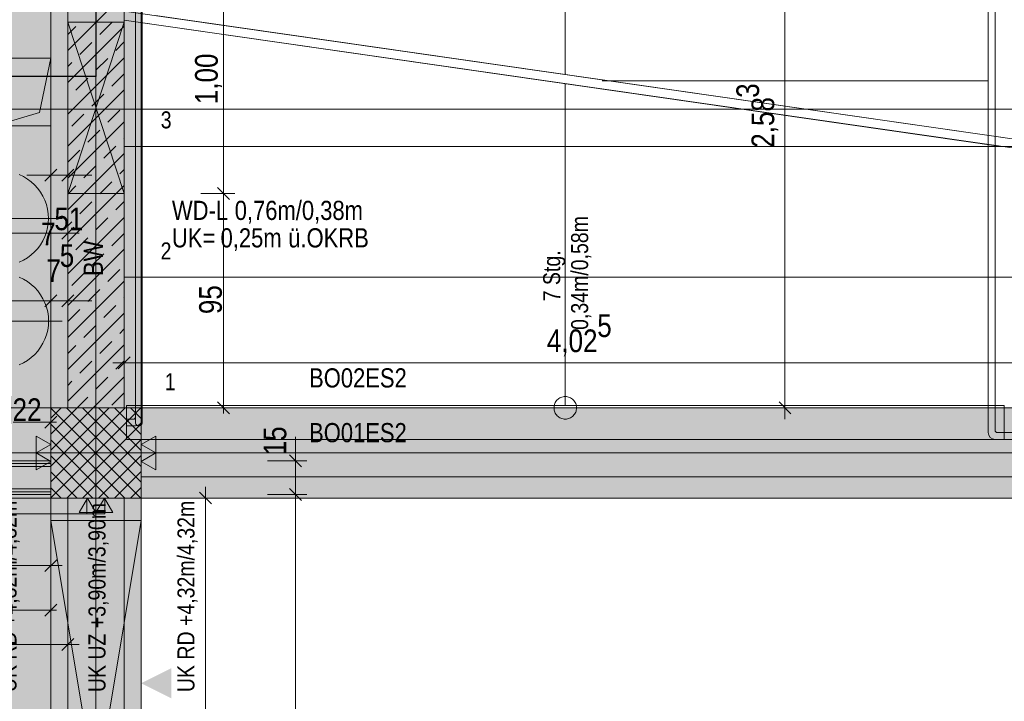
# Model space of a CAD drawing. Extents: x -620 to 300, y 62 to 1162.
# Tile 70 of 256: x -462 to -375, y 812 to 873. Entities that reach past the tile are written whole.
import ezdxf
from ezdxf.lldxf.tags import DXFTag

# ---------------------------------------------------------------- set-up
doc = ezdxf.new("R2010")
doc.units = 0
doc.layers.get('0').update_dxf_attribs({"lineweight": 13})
for name, color, linetype, lineweight, true_color in [('00 -Bauelemente -Dämmung innen', 7, 'Continuous', 9, 0xff7fe6), ('00 -Bauelemente -Gipskarton', 7, 'Continuous', 9, 0xff7fe6), ('00_Beschriftung UZ', 3, 'Continuous', 35, 0x00ff00), ('30 -33 Aussenwände- 3 Aussenstützen', 7, 'Continuous', 50, 0x0000dd), ('30 -34 Innenwände- 1 tragend', 7, 'Continuous', 13, 0xdd0806), ('30 -34 Innenwände- 11 Durchbruch', 4, 'Continuous', 9, 0x00ffff), ('30 -34 Innenwände- 2 nichttragend', 7, 'Continuous', 18, 0xff7fe6), ('30 -34 Innenwände- 4 Türen_Fenster', 7, 'Continuous', 15, 0x9955ff), ('30 -35 Decken- 1 Konstruktion-Träger- Stahlbeton', 7, 'Continuous', 13, 0x33aa00), ('30 -35 Decken- 11 Durchbruch', 5, 'Continuous', 15, 0x0000ff), ('30 -35 Decken- 2.1 Treppen Innen 2D', 7, 'Continuous', 9, 0x599559), ('70 -72 Beschriftung- 1 Beschriftung allgemein', 7, 'Continuous', 9, 0xff6633), ('70 -72 Beschriftung- 2 Beschriftung Bauteile', 7, 'Continuous', 9, 0x9999ff), ('70 -76 Bemaßung- 2 Allgemein', 9, 'Continuous', 5, 0x808080), ('E_Leerrohr_Detailnummer', 1, 'Continuous', 25, 0xff0000), ('iwb_Layout BA_Markierung', 7, 'Continuous', 9, 0xbadcdc), ('iwb_Schraffur_BW', 7, 'Continuous', 13, 0x7400e8), ('iwb_Schraffur_F90_feuerbestaendig', 1, 'Continuous', 13, 0xff0000), ('iwb_Schraffur_Unterzug', 7, 'Continuous', 5, 0xffffcc), ('iwb_Sichtbeton', 2, 'Continuous', 50, 0xffff00), ('iwb_Sichtbeton-Shading', 2, 'Continuous', 50, 0xffff00)]:
    doc.layers.add(name, color=color, linetype=linetype, lineweight=lineweight, true_color=true_color)
for name, color, linetype, lineweight in [('30 -35 Decken -1 Treppe -Schnitt', 7, 'Continuous', 50), ('70 -71 Achsen- 1 Gebäudeachsen', 7, 'STRICHPUNKT2-A06G94XR8I', 18), ('70 -73 Bauteildarst.- 2 verdeckt 0.15', 7, 'fein_strichliert-A06G94XS8I', 15), ('70 -75 Raumstempel- 3 Wandstempel', 7, 'Continuous', 50)]:
    doc.layers.add(name, color=color, linetype=linetype, lineweight=lineweight)
doc.styles.get("Standard").update_dxf_attribs({"font": 'ARIALN.TTF'})
tags = doc.linetypes.add('fein_strichliert-A06G94XS8I', pattern=[4, 1, -2, 1]).pattern_tags.tags
tags[8:9] = [DXFTag(74, 4), DXFTag(75, 0), DXFTag(340, '0'), DXFTag(46, 0.0), DXFTag(50, 0.0), DXFTag(44, 0.0), DXFTag(45, 0.0)]
tags[6:7] = [DXFTag(74, 4), DXFTag(75, 0), DXFTag(340, '0'), DXFTag(46, 0.0), DXFTag(50, 0.0), DXFTag(44, 0.0), DXFTag(45, 0.0)]
tags[4:5] = [DXFTag(74, 4), DXFTag(75, 0), DXFTag(340, '0'), DXFTag(46, 0.0), DXFTag(50, 0.0), DXFTag(44, 0.0), DXFTag(45, 0.0)]
tags = doc.linetypes.add('STRICHPUNKT2-A06G94XR8I', pattern=[12.7, 6.35, -3.175, 0, -3.175]).pattern_tags.tags
tags[10:11] = [DXFTag(74, 4), DXFTag(75, 0), DXFTag(340, '0'), DXFTag(46, 0.0), DXFTag(50, 0.0), DXFTag(44, 0.0), DXFTag(45, 0.0)]
tags[8:9] = [DXFTag(74, 4), DXFTag(75, 0), DXFTag(340, '0'), DXFTag(46, 0.0), DXFTag(50, 0.0), DXFTag(44, 0.0), DXFTag(45, 0.0)]
tags[6:7] = [DXFTag(74, 4), DXFTag(75, 0), DXFTag(340, '0'), DXFTag(46, 0.0), DXFTag(50, 0.0), DXFTag(44, 0.0), DXFTag(45, 0.0)]
tags[4:5] = [DXFTag(74, 4), DXFTag(75, 0), DXFTag(340, '0'), DXFTag(46, 0.0), DXFTag(50, 0.0), DXFTag(44, 0.0), DXFTag(45, 0.0)]

# ---------------------------------------------------------------- blocks, each defined once
blk = doc.blocks.new('Shading-A06G94VT8I', base_point=(-44.915, 989.453))
at = {"layer": 'iwb_Sichtbeton-Shading', "color": 51, "true_color": 0xffff7f}
for points in [[(-458.379, 995.453), (-457.779, 995.453), (-458.379, 838.453), (-457.779, 838.453)], [(-452.779, 838.453), (-453.379, 838.453), (-452.779, 995.453), (-453.379, 995.453)]]:
    blk.add_solid(points, dxfattribs=at)
blk = doc.blocks.new('Polygon-A06G94XJ8I')
at = {"color": 0, "linetype": 'ByBlock', "lineweight": -2, "ltscale": 0.13}
blk.add_solid([(-458.92, 86.609), (-538.631, 86.396), (-458.753, 1083.814), (-538.631, 1083.814)], dxfattribs=at)
blk = doc.blocks.new('Referenz-A06G94XT8I')
at = {"layer": '00 -Bauelemente -Dämmung innen', "color": 0, "linetype": 'Continuous', "lineweight": -2, "ltscale": 0.13}
for p, q in [((-538.631, 833.253), (-459.58, 833.253)), ((-538.631, 831.253), (-459.58, 831.253))]:
    blk.add_line(p, q, dxfattribs=at)
at = {"layer": '00 -Bauelemente -Gipskarton', "color": 0, "linetype": 'Continuous', "lineweight": -2, "ltscale": 0.13}
for p, q in [((-538.631, 833.753), (-459.58, 833.753)), ((-538.631, 833.503), (-459.58, 833.503)), ((-538.631, 833.253), (-459.58, 833.253)), ((-538.631, 831.253), (-459.58, 831.253)), ((-538.631, 831.003), (-459.58, 831.003)), ((-538.631, 830.753), (-459.58, 830.753))]:
    blk.add_line(p, q, dxfattribs=at)
at = {"layer": '00_Beschriftung UZ', "color": 0, "lineweight": -2}
for points in [[(-462.25, 812.689), (-459.58, 814.021), (-462.248, 815.359)], [(-448.909, 812.689), (-451.58, 814.021), (-448.911, 815.359)]]:
    blk.add_solid(points, dxfattribs=at)
at = {"layer": '30 -33 Aussenwände- 3 Aussenstützen', "color": 0, "lineweight": -2}
for p, q in [((-459.58, 837.532), (-458.658, 838.453)), ((-459.58, 836.118), (-457.244, 838.453)), ((-459.58, 834.703), (-455.83, 838.453)), ((-459.58, 833.289), (-454.415, 838.453)), ((-459.58, 831.875), (-453.001, 838.453)), ((-459.58, 830.461), (-451.587, 838.453)), ((-459.58, 838.431), (-451.602, 830.453)), ((-458.188, 838.453), (-451.58, 831.845)), ((-456.773, 838.453), (-451.58, 833.26)), ((-455.359, 838.453), (-451.58, 834.674)), ((-453.945, 838.453), (-451.58, 836.088)), ((-452.531, 838.453), (-451.58, 837.502)), ((-459.58, 837.017), (-453.016, 830.453)), ((-458.173, 830.453), (-451.58, 837.047)), ((-459.58, 835.603), (-454.43, 830.453)), ((-456.759, 830.453), (-451.58, 835.632)), ((-455.58, 835.453), (-455.58, 833.453)), ((-456.58, 834.453), (-454.58, 834.453)), ((-459.58, 834.189), (-455.844, 830.453)), ((-455.344, 830.453), (-451.58, 834.218)), ((-459.58, 832.774), (-457.259, 830.453)), ((-453.93, 830.453), (-451.58, 832.804)), ((-459.58, 831.36), (-458.673, 830.453)), ((-452.516, 830.453), (-451.58, 831.39))]:
    blk.add_line(p, q, dxfattribs=at)
at = {"layer": '30 -33 Aussenwände- 3 Aussenstützen', "color": 0, "linetype": 'Continuous', "lineweight": -2, "ltscale": 0.13}
for p, q in [((-451.58, 838.453), (-459.58, 838.453)), ((-459.58, 838.453), (-459.58, 830.453)), ((-451.58, 830.453), (-451.58, 838.453)), ((-459.58, 830.453), (-451.58, 830.453))]:
    blk.add_line(p, q, dxfattribs=at)
at = {"layer": '30 -34 Innenwände- 1 tragend', "color": 0, "lineweight": -2}
for p, q in [((-458.08, 995.453), (-458.08, 838.453)), ((-453.08, 995.453), (-453.08, 838.453)), ((-458.08, 870.145), (-453.08, 875.145)), ((-458.08, 870.145), (-453.08, 875.145)), ((-458.08, 867.316), (-453.08, 872.316)), ((-458.08, 867.316), (-453.08, 872.316)), ((-458.08, 871.559), (-457.362, 872.276)), ((-458.08, 871.559), (-457.362, 872.276)), ((-455.241, 871.569), (-454.18, 872.63)), ((-455.241, 871.569), (-454.18, 872.63)), ((-457.009, 869.801), (-455.948, 870.862)), ((-457.009, 869.801), (-455.948, 870.862)), ((-453.827, 870.155), (-453.08, 870.902)), ((-453.827, 870.155), (-453.08, 870.902)), ((-458.08, 864.488), (-453.08, 869.488)), ((-458.08, 864.488), (-453.08, 869.488)), ((-455.594, 868.387), (-454.534, 869.448)), ((-455.594, 868.387), (-454.534, 869.448)), ((-458.08, 868.73), (-457.716, 869.094)), ((-458.08, 868.73), (-457.716, 869.094)), ((-457.362, 866.619), (-456.301, 867.68)), ((-457.362, 866.619), (-456.301, 867.68)), ((-454.18, 866.973), (-453.119, 868.034)), ((-454.18, 866.973), (-453.119, 868.034)), ((-458.08, 861.659), (-453.08, 866.659)), ((-458.08, 861.659), (-453.08, 866.659)), ((-458.08, 865.902), (-458.069, 865.912)), ((-458.08, 865.902), (-458.069, 865.912)), ((-455.948, 865.205), (-454.887, 866.266)), ((-455.948, 865.205), (-454.887, 866.266)), ((-457.716, 863.437), (-456.655, 864.498)), ((-457.716, 863.437), (-456.655, 864.498)), ((-454.534, 863.791), (-453.473, 864.852)), ((-454.534, 863.791), (-453.473, 864.852)), ((-458.08, 858.831), (-453.08, 863.831)), ((-458.08, 858.831), (-453.08, 863.831)), ((-456.301, 862.023), (-455.241, 863.084)), ((-456.301, 862.023), (-455.241, 863.084)), ((-453.119, 862.377), (-453.08, 862.417)), ((-453.119, 862.377), (-453.08, 862.417)), ((-454.887, 860.609), (-453.827, 861.67)), ((-454.887, 860.609), (-453.827, 861.67)), ((-458.08, 856.002), (-453.08, 861.002)), ((-458.08, 856.002), (-453.08, 861.002)), ((-458.069, 860.255), (-457.009, 861.316)), ((-458.069, 860.255), (-457.009, 861.316)), ((-456.655, 858.841), (-455.594, 859.902)), ((-456.655, 858.841), (-455.594, 859.902)), ((-453.473, 859.195), (-453.08, 859.588)), ((-453.473, 859.195), (-453.08, 859.588)), ((-458.08, 853.174), (-453.08, 858.174)), ((-458.08, 853.174), (-453.08, 858.174)), ((-458.08, 857.417), (-457.362, 858.134)), ((-458.08, 857.417), (-457.362, 858.134)), ((-455.241, 857.427), (-454.18, 858.488)), ((-455.241, 857.427), (-454.18, 858.488)), ((-457.009, 855.659), (-455.948, 856.72)), ((-457.009, 855.659), (-455.948, 856.72)), ((-453.827, 856.013), (-453.08, 856.76)), ((-453.827, 856.013), (-453.08, 856.76)), ((-458.08, 850.346), (-453.08, 855.346)), ((-458.08, 850.346), (-453.08, 855.346)), ((-458.08, 854.588), (-457.716, 854.952)), ((-458.08, 854.588), (-457.716, 854.952)), ((-455.594, 854.245), (-454.534, 855.306)), ((-455.594, 854.245), (-454.534, 855.306)), ((-454.18, 852.831), (-453.119, 853.891)), ((-454.18, 852.831), (-453.119, 853.891)), ((-457.362, 852.477), (-456.301, 853.538)), ((-457.362, 852.477), (-456.301, 853.538)), ((-458.08, 847.517), (-453.08, 852.517)), ((-458.08, 847.517), (-453.08, 852.517)), ((-455.948, 851.063), (-454.887, 852.124)), ((-455.948, 851.063), (-454.887, 852.124)), ((-458.08, 851.76), (-458.069, 851.77)), ((-458.08, 851.76), (-458.069, 851.77)), ((-457.716, 849.295), (-456.655, 850.356)), ((-457.716, 849.295), (-456.655, 850.356)), ((-454.534, 849.649), (-453.473, 850.709)), ((-454.534, 849.649), (-453.473, 850.709)), ((-458.08, 844.689), (-453.08, 849.689)), ((-458.08, 844.689), (-453.08, 849.689)), ((-456.301, 847.881), (-455.241, 848.942)), ((-456.301, 847.881), (-455.241, 848.942)), ((-454.887, 846.467), (-453.827, 847.527)), ((-454.887, 846.467), (-453.827, 847.527)), ((-453.119, 848.235), (-453.08, 848.274)), ((-453.119, 848.235), (-453.08, 848.274)), ((-458.08, 841.86), (-453.08, 846.86)), ((-458.08, 841.86), (-453.08, 846.86)), ((-458.069, 846.113), (-457.009, 847.174)), ((-458.069, 846.113), (-457.009, 847.174)), ((-456.655, 844.699), (-455.594, 845.76)), ((-456.655, 844.699), (-455.594, 845.76)), ((-453.473, 845.053), (-453.08, 845.446)), ((-453.473, 845.053), (-453.08, 845.446)), ((-458.08, 839.032), (-453.08, 844.032)), ((-458.08, 839.032), (-453.08, 844.032)), ((-455.241, 843.285), (-454.18, 844.345)), ((-455.241, 843.285), (-454.18, 844.345)), ((-458.08, 843.274), (-457.362, 843.992)), ((-458.08, 843.274), (-457.362, 843.992)), ((-457.009, 841.517), (-455.948, 842.578)), ((-457.009, 841.517), (-455.948, 842.578)), ((-453.827, 841.871), (-453.08, 842.618)), ((-453.827, 841.871), (-453.08, 842.618)), ((-458.08, 840.446), (-457.716, 840.81)), ((-458.08, 840.446), (-457.716, 840.81)), ((-455.83, 838.453), (-453.08, 841.203)), ((-455.83, 838.453), (-453.08, 841.203)), ((-455.594, 840.103), (-454.534, 841.163)), ((-455.594, 840.103), (-454.534, 841.163)), ((-454.18, 838.689), (-453.119, 839.749)), ((-454.18, 838.689), (-453.119, 839.749)), ((-457.244, 838.453), (-456.301, 839.396)), ((-457.244, 838.453), (-456.301, 839.396))]:
    blk.add_line(p, q, dxfattribs=at)
at = {"layer": '30 -34 Innenwände- 1 tragend', "color": 0, "linetype": 'Continuous', "lineweight": -2, "ltscale": 0.13}
for p, q in [((-458.08, 995.453), (-458.08, 838.453)), ((-453.08, 890.103), (-453.08, 838.453)), ((-458.08, 830.453), (-453.08, 830.453)), ((-458.08, 830.453), (-453.08, 830.453)), ((-458.08, 830.453), (-453.08, 830.453))]:
    blk.add_line(p, q, dxfattribs=at)
at = {"layer": '30 -34 Innenwände- 11 Durchbruch', "color": 0, "linetype": 'Continuous', "lineweight": -2, "ltscale": 0.13}
for p, q in [((-458.08, 857.453), (-458.08, 872.653)), ((-458.08, 872.653), (-453.08, 857.453)), ((-453.08, 872.653), (-458.08, 857.453)), ((-458.08, 872.653), (-453.08, 872.653)), ((-453.08, 872.653), (-458.08, 857.453)), ((-453.08, 857.453), (-458.08, 872.653)), ((-453.08, 857.453), (-453.08, 872.653)), ((-458.08, 857.453), (-453.08, 857.453)), ((-459.578, 780.453), (-459.578, 828.453)), ((-459.578, 828.453), (-451.578, 780.453)), ((-451.578, 828.453), (-459.578, 780.453)), ((-459.578, 828.453), (-451.578, 828.453)), ((-451.578, 828.453), (-459.578, 780.453)), ((-451.578, 780.453), (-459.578, 828.453)), ((-451.578, 780.453), (-451.578, 828.453))]:
    blk.add_line(p, q, dxfattribs=at)
at = {"layer": '30 -34 Innenwände- 11 Durchbruch', "color": 0, "lineweight": -2}
for points in [[(-455.58, 865.053), (-458.08, 872.653), (-455.58, 872.653)], [(-455.58, 865.053), (-455.58, 872.653), (-453.08, 872.653)], [(-455.58, 857.453), (-458.08, 857.453), (-455.58, 865.053)], [(-455.58, 857.453), (-455.58, 865.053), (-453.08, 857.453)], [(-455.578, 804.453), (-459.578, 828.453), (-455.578, 828.453)], [(-455.578, 804.453), (-455.578, 828.453), (-451.578, 828.453)]]:
    blk.add_solid(points, dxfattribs=at)
at = {"layer": '30 -34 Innenwände- 2 nichttragend', "color": 0, "linetype": 'Continuous', "lineweight": -2, "ltscale": 0.13}
for p, q in [((-538.631, 833.753), (-459.58, 833.753)), ((-459.58, 833.753), (-459.58, 833.503)), ((-459.58, 833.503), (-459.58, 833.253)), ((-459.58, 833.253), (-459.58, 831.953)), ((-459.58, 831.953), (-459.58, 831.253)), ((-459.58, 831.253), (-459.58, 831.003)), ((-459.58, 831.003), (-459.58, 830.753)), ((-538.631, 830.753), (-459.58, 830.753))]:
    blk.add_line(p, q, dxfattribs=at)
at = {"layer": '30 -34 Innenwände- 4 Türen_Fenster', "color": 0, "linetype": 'fein_strichliert-A06G94XS8I', "lineweight": -2, "ltscale": 0.13}
for p, q in [((-458.08, 830.453), (-458.08, 778.453)), ((-453.08, 830.453), (-453.08, 778.453)), ((-456.38, 829.053), (-480.98, 829.053))]:
    blk.add_line(p, q, dxfattribs=at)
at = {"layer": '30 -34 Innenwände- 4 Türen_Fenster', "color": 0, "linetype": 'Continuous', "lineweight": -2, "ltscale": 0.13}
for p, q in [((-456.38, 829.053), (-456.38, 830.453)), ((-456.38, 830.453), (-454.78, 830.453)), ((-454.78, 830.453), (-454.78, 829.053)), ((-454.78, 829.053), (-456.38, 829.053))]:
    blk.add_line(p, q, dxfattribs=at)
at = {"layer": '30 -34 Innenwände- 4 Türen_Fenster', "color": 0, "linetype": 'fein_strichliert-A06G94XS8I', "lineweight": -2, "ltscale": 0.13}
blk.add_ellipse((-456.38, 829.053), major_axis=(-24.6, 0), ratio=1, start_param=0, end_param=1.570796, dxfattribs=at)
at = {"layer": '30 -35 Decken -1 Treppe -Schnitt', "color": 0, "linetype": 'fein_strichliert-A06G94XS8I', "lineweight": -2, "ltscale": 0.13}
blk.add_line((-450.304, 873.244), (-372.58, 862.044), dxfattribs=at)
at = {"layer": '30 -35 Decken- 1 Konstruktion-Träger- Stahlbeton', "color": 0, "lineweight": -2}
for p, q in [((-459.58, 778.453), (-459.58, 995.453)), ((-451.58, 778.453), (-451.58, 995.453)), ((-459.58, 830.453), (-459.58, 838.453)), ((-451.58, 830.453), (-451.58, 838.453))]:
    blk.add_line(p, q, dxfattribs=at)
at = {"layer": '30 -35 Decken- 1 Konstruktion-Träger- Stahlbeton', "color": 0, "linetype": 'fein_strichliert-A06G94XS8I', "lineweight": -2, "ltscale": 0.13}
for p, q in [((-459.58, 838.453), (-538.631, 838.453)), ((-45.58, 838.453), (-451.58, 838.453)), ((-459.58, 830.453), (-538.631, 830.453)), ((-45.58, 830.453), (-451.58, 830.453))]:
    blk.add_line(p, q, dxfattribs=at)
at = {"layer": '30 -35 Decken- 11 Durchbruch', "color": 0, "linetype": 'Continuous', "lineweight": -2, "ltscale": 0.13}
for p, q in [((-464.58, 869.453), (-459.58, 869.453)), ((-459.58, 869.453), (-460.58, 864.653)), ((-459.58, 863.453), (-459.58, 869.453)), ((-460.58, 864.653), (-464.58, 863.453)), ((-464.58, 863.453), (-459.58, 863.453)), ((-462.381, 859.134), (-462.008, 858.958)), ((-462.008, 858.958), (-461.655, 858.746)), ((-461.655, 858.746), (-461.324, 858.5)), ((-461.324, 858.5), (-461.018, 858.223)), ((-461.018, 858.223), (-460.742, 857.918)), ((-460.742, 857.918), (-460.496, 857.587)), ((-460.496, 857.587), (-460.284, 857.233)), ((-460.284, 857.233), (-460.108, 856.861)), ((-460.108, 856.861), (-459.969, 856.473)), ((-459.969, 856.473), (-459.869, 856.073)), ((-459.869, 856.073), (-459.809, 855.665)), ((-459.809, 855.665), (-459.788, 855.253)), ((-459.809, 854.842), (-459.869, 854.434)), ((-459.788, 855.253), (-459.809, 854.842)), ((-460.108, 853.646), (-460.284, 853.274)), ((-459.969, 854.034), (-460.108, 853.646)), ((-459.869, 854.434), (-459.969, 854.034)), ((-460.496, 852.92), (-460.742, 852.589)), ((-460.284, 853.274), (-460.496, 852.92)), ((-461.324, 852.007), (-461.655, 851.761)), ((-461.018, 852.284), (-461.324, 852.007)), ((-460.742, 852.589), (-461.018, 852.284)), ((-462.008, 851.549), (-462.381, 851.373)), ((-461.655, 851.761), (-462.008, 851.549)), ((-462.372, 850.034), (-462, 849.858)), ((-462, 849.858), (-461.646, 849.646)), ((-461.646, 849.646), (-461.315, 849.4)), ((-461.315, 849.4), (-461.01, 849.123)), ((-461.01, 849.123), (-460.733, 848.818)), ((-460.733, 848.818), (-460.487, 848.487)), ((-460.487, 848.487), (-460.276, 848.133)), ((-460.276, 848.133), (-460.099, 847.761)), ((-460.099, 847.761), (-459.96, 847.373)), ((-459.96, 847.373), (-459.86, 846.973)), ((-459.86, 846.973), (-459.8, 846.565)), ((-459.8, 845.742), (-459.86, 845.334)), ((-459.8, 846.565), (-459.78, 846.153)), ((-459.78, 846.153), (-459.8, 845.742)), ((-459.96, 844.934), (-460.099, 844.546)), ((-459.86, 845.334), (-459.96, 844.934)), ((-460.276, 844.174), (-460.487, 843.82)), ((-460.099, 844.546), (-460.276, 844.174)), ((-461.01, 843.184), (-461.315, 842.907)), ((-460.733, 843.489), (-461.01, 843.184)), ((-460.487, 843.82), (-460.733, 843.489)), ((-462, 842.449), (-462.372, 842.273)), ((-461.646, 842.661), (-462, 842.449)), ((-461.315, 842.907), (-461.646, 842.661))]:
    blk.add_line(p, q, dxfattribs=at)
at = {"layer": '30 -35 Decken- 11 Durchbruch', "color": 0, "linetype": 'fein_strichliert-A06G94XS8I', "lineweight": -2, "ltscale": 0.13}
for p, q in [((-469.388, 855.253), (-458.588, 855.253)), ((-469.38, 846.153), (-458.58, 846.153))]:
    blk.add_line(p, q, dxfattribs=at)
at = {"layer": '30 -35 Decken- 11 Durchbruch', "color": 0, "lineweight": -2}
for points in [[(-459.58, 863.453), (-460.58, 864.653), (-459.58, 869.453)], [(-460.58, 863.453), (-464.58, 863.453), (-460.58, 864.653)], [(-460.58, 863.453), (-460.58, 864.653), (-459.58, 863.453)]]:
    blk.add_solid(points, dxfattribs=at)
at = {"layer": '30 -35 Decken- 2.1 Treppen Innen 2D', "color": 0, "linetype": 'fein_strichliert-A06G94XS8I', "lineweight": -2, "ltscale": 0.13}
for p, q in [((-452.08, 837.153), (-452.08, 923.353)), ((-451.48, 923.353), (-451.48, 862.276)), ((-452.08, 920.444), (-452.08, 837.644)), ((-451.48, 837.444), (-451.48, 920.644)), ((-376.48, 920.444), (-376.48, 836.253)), ((-375.88, 836.453), (-375.88, 920.244)), ((-413.98, 919.644), (-413.98, 868.084)), ((-376.48, 873.244), (-376.48, 867.444)), ((-376.48, 867.444), (-410.698, 867.444)), ((-451.48, 862.276), (-451.48, 837.153)), ((-452.88, 835.653), (-452.88, 838.653)), ((-452.88, 838.653), (-375.08, 838.653)), ((-375.08, 838.653), (-375.08, 835.653)), ((-452.28, 837.444), (-452.88, 837.444)), ((-452.88, 837.444), (-452.88, 836.844)), ((-452.88, 836.844), (-452.08, 836.844)), ((-294.58, 836.253), (-375.68, 836.253)), ((-375.08, 835.653), (-452.88, 835.653)), ((-375.88, 835.653), (-294.58, 835.653))]:
    blk.add_line(p, q, dxfattribs=at)
at = {"layer": '30 -35 Decken- 2.1 Treppen Innen 2D', "color": 0, "linetype": 'Continuous', "lineweight": -2, "ltscale": 0.13}
for p, q in [((-453.08, 873.644), (-372.58, 862.044)), ((-375.355, 861.644), (-453.08, 872.844)), ((-453.08, 872.844), (-453.08, 861.644)), ((-372.58, 861.244), (-453.08, 872.844)), ((-413.98, 868.084), (-413.997, 868.147)), ((-413.997, 868.147), (-413.963, 868.147)), ((-413.963, 868.147), (-413.98, 868.084)), ((-413.997, 867.147), (-413.98, 867.21)), ((-413.963, 867.147), (-413.997, 867.147)), ((-413.98, 838.653), (-413.98, 867.21)), ((-413.98, 867.21), (-413.963, 867.147)), ((-453.08, 850.044), (-453.08, 861.644)), ((-453.08, 861.644), (-372.58, 861.644)), ((-453.08, 861.644), (-375.355, 861.644)), ((-453.08, 838.444), (-453.08, 850.044)), ((-453.08, 850.044), (-372.58, 850.044)), ((-372.58, 850.044), (-453.08, 850.044)), ((-414.937, 838.744), (-414.903, 838.836)), ((-414.903, 838.836), (-414.862, 838.925)), ((-414.862, 838.925), (-414.811, 839.009)), ((-414.811, 839.009), (-414.753, 839.088)), ((-414.753, 839.088), (-414.687, 839.161)), ((-414.687, 839.161), (-414.614, 839.226)), ((-414.614, 839.226), (-414.535, 839.285)), ((-414.535, 839.285), (-414.451, 839.335)), ((-414.451, 839.335), (-414.362, 839.377)), ((-414.362, 839.377), (-414.27, 839.41)), ((-414.27, 839.41), (-414.175, 839.434)), ((-414.175, 839.434), (-414.078, 839.449)), ((-414.078, 839.449), (-413.98, 839.453)), ((-413.98, 839.453), (-413.882, 839.449)), ((-413.882, 839.449), (-413.784, 839.434)), ((-413.784, 839.434), (-413.689, 839.41)), ((-413.689, 839.41), (-413.597, 839.377)), ((-413.597, 839.377), (-413.508, 839.335)), ((-413.508, 839.335), (-413.424, 839.285)), ((-413.424, 839.285), (-413.345, 839.226)), ((-413.345, 839.226), (-413.272, 839.161)), ((-413.272, 839.161), (-413.207, 839.088)), ((-413.207, 839.088), (-413.148, 839.009)), ((-413.148, 839.009), (-413.098, 838.925)), ((-413.098, 838.925), (-413.056, 838.836)), ((-413.056, 838.836), (-413.023, 838.744)), ((-372.58, 838.444), (-453.08, 838.444)), ((-451.58, 832.341), (-451.58, 838.453)), ((-451.58, 838.453), (-372.58, 838.453)), ((-414.98, 838.453), (-414.975, 838.551)), ((-414.975, 838.355), (-414.98, 838.453)), ((-414.975, 838.551), (-414.96, 838.649)), ((-414.96, 838.258), (-414.975, 838.355)), ((-414.96, 838.649), (-414.937, 838.744)), ((-414.937, 838.163), (-414.96, 838.258)), ((-414.903, 838.071), (-414.937, 838.163)), ((-414.862, 837.982), (-414.903, 838.071)), ((-414.811, 837.898), (-414.862, 837.982)), ((-414.753, 837.819), (-414.811, 837.898)), ((-413.148, 837.898), (-413.207, 837.819)), ((-413.098, 837.982), (-413.148, 837.898)), ((-413.056, 838.071), (-413.098, 837.982)), ((-413.023, 838.163), (-413.056, 838.071)), ((-413.023, 838.744), (-412.999, 838.649)), ((-412.999, 838.258), (-413.023, 838.163)), ((-412.999, 838.649), (-412.984, 838.551)), ((-412.984, 838.355), (-412.999, 838.258)), ((-412.984, 838.551), (-412.98, 838.453)), ((-412.98, 838.453), (-412.984, 838.355)), ((-414.687, 837.746), (-414.753, 837.819)), ((-414.614, 837.68), (-414.687, 837.746)), ((-414.535, 837.622), (-414.614, 837.68)), ((-414.451, 837.572), (-414.535, 837.622)), ((-414.362, 837.53), (-414.451, 837.572)), ((-414.27, 837.496), (-414.362, 837.53)), ((-414.175, 837.473), (-414.27, 837.496)), ((-414.078, 837.458), (-414.175, 837.473)), ((-413.98, 837.453), (-414.078, 837.458)), ((-413.882, 837.458), (-413.98, 837.453)), ((-413.784, 837.473), (-413.882, 837.458)), ((-413.689, 837.496), (-413.784, 837.473)), ((-413.597, 837.53), (-413.689, 837.496)), ((-413.508, 837.572), (-413.597, 837.53)), ((-413.424, 837.622), (-413.508, 837.572)), ((-413.345, 837.68), (-413.424, 837.622)), ((-413.272, 837.746), (-413.345, 837.68)), ((-413.207, 837.819), (-413.272, 837.746)), ((-372.58, 832.341), (-451.58, 832.341))]:
    blk.add_line(p, q, dxfattribs=at)
at = {"layer": '30 -35 Decken- 2.1 Treppen Innen 2D', "color": 0, "linetype": 'fein_strichliert-A06G94XS8I', "lineweight": -2, "ltscale": 0.13}
for centre, major_axis, end_param in [((-452.28, 837.644), (0, -0.2), 1.570796), ((-452.08, 837.444), (0, -0.6), 1.570796), ((-451.78, 837.153), (-0.3, 0), 3.141593), ((-375.88, 836.253), (-0.6, 0), 1.570796), ((-375.68, 836.453), (-0.2, 0), 1.570796)]:
    blk.add_ellipse(centre, major_axis=major_axis, ratio=1, start_param=0, end_param=end_param, dxfattribs=at)
at = {"layer": '30 -35 Decken- 2.1 Treppen Innen 2D', "color": 0, "lineweight": -2}
for points in [[(-413.98, 868.084), (-413.997, 868.147), (-413.98, 868.147)], [(-413.98, 868.084), (-413.98, 868.147), (-413.963, 868.147)], [(-413.98, 867.147), (-413.997, 867.147), (-413.98, 867.21)], [(-413.98, 867.147), (-413.98, 867.21), (-413.963, 867.147)]]:
    blk.add_solid(points, dxfattribs=at)
at = {"layer": '70 -71 Achsen- 1 Gebäudeachsen', "color": 0, "linetype": 'STRICHPUNKT2-A06G94XR8I', "lineweight": -2, "ltscale": 0.13}
for p, q in [((-455.58, 1084.393), (-455.58, 84.953)), ((-538.631, 864.953), (76.501, 864.953)), ((-538.631, 834.453), (76.501, 834.453))]:
    blk.add_line(p, q, dxfattribs=at)
at = {"layer": '70 -72 Beschriftung- 2 Beschriftung Bauteile', "color": 0, "lineweight": -2}
for p, q in [((-460.879, 835.953), (-459.58, 835.203)), ((-460.879, 834.453), (-460.879, 835.953)), ((-451.58, 835.203), (-450.281, 835.953)), ((-450.281, 835.953), (-450.281, 834.453)), ((-459.58, 835.203), (-460.879, 834.453)), ((-460.879, 834.453), (-459.58, 833.703)), ((-460.879, 832.953), (-460.879, 834.453)), ((-450.281, 834.453), (-451.58, 835.203)), ((-451.58, 833.703), (-450.281, 834.453)), ((-450.281, 834.453), (-450.281, 832.953)), ((-459.58, 833.703), (-460.879, 832.953)), ((-450.281, 832.953), (-451.58, 833.703)), ((-457.08, 829.154), (-456.33, 830.453)), ((-456.33, 830.453), (-455.58, 829.154)), ((-455.58, 829.154), (-454.83, 830.453)), ((-454.83, 830.453), (-454.08, 829.154)), ((-455.58, 829.154), (-457.08, 829.154)), ((-454.08, 829.154), (-455.58, 829.154))]:
    blk.add_line(p, q, dxfattribs=at)
for points in [[(-460.879, 834.453), (-460.879, 835.953), (-459.58, 835.203)], [(-450.281, 834.453), (-451.58, 835.203), (-450.281, 835.953)], [(-460.879, 832.953), (-460.879, 834.453), (-459.58, 833.703)], [(-450.281, 832.953), (-451.58, 833.703), (-450.281, 834.453)], [(-456.33, 829.154), (-457.08, 829.154), (-456.33, 830.453)], [(-456.33, 829.154), (-456.33, 830.453), (-455.58, 829.154)], [(-454.83, 829.154), (-455.58, 829.154), (-454.83, 830.453)], [(-454.83, 829.154), (-454.83, 830.453), (-454.08, 829.154)]]:
    blk.add_solid(points, dxfattribs=at)
at = {"layer": '70 -73 Bauteildarst.- 2 verdeckt 0.15', "color": 0, "linetype": 'fein_strichliert-A06G94XS8I', "lineweight": -2, "ltscale": 0.13}
blk.add_line((-451.58, 838.453), (-45.58, 838.453), dxfattribs=at)
at = {"layer": '70 -76 Bemaßung- 2 Allgemein', "color": 0, "linetype": 'Continuous', "lineweight": -2, "ltscale": 0.13}
for p, q in [((-394.502, 839.505), (-394.502, 889.043)), ((-444.282, 858.514), (-444.282, 876.393)), ((-458.078, 861.094), (-458.078, 858.094)), ((-459.58, 860.453), (-459.58, 858.094)), ((-460.64, 859.094), (-461.7, 859.094)), ((-459.08, 859.094), (-460.64, 859.094)), ((-459.049, 859.625), (-460.11, 858.564)), ((-458.078, 859.094), (-459.58, 859.094)), ((-458.608, 858.564), (-457.547, 859.625)), ((-458.578, 859.094), (-457.017, 859.094)), ((-457.017, 859.094), (-455.957, 859.094)), ((-443.751, 856.923), (-444.812, 857.984)), ((-444.812, 857.984), (-443.751, 856.923)), ((-444.282, 856.953), (-444.282, 858.514)), ((-446.282, 857.453), (-443.282, 857.453)), ((-446.282, 857.453), (-443.282, 857.453)), ((-444.282, 857.953), (-444.282, 856.393)), ((-444.282, 839.514), (-444.282, 856.393)), ((-457.549, 854.484), (-458.61, 853.423)), ((-458.08, 851.453), (-458.08, 854.953)), ((-459.14, 853.953), (-538.631, 853.953)), ((-457.08, 853.953), (-459.14, 853.953)), ((-459.049, 848.484), (-460.11, 847.423)), ((-459.049, 848.484), (-460.11, 847.423)), ((-459.58, 845.453), (-459.58, 848.953)), ((-459.58, 845.453), (-459.58, 848.953)), ((-458.61, 847.423), (-457.549, 848.484)), ((-458.08, 845.453), (-458.08, 848.953)), ((-460.64, 847.953), (-538.631, 847.953)), ((-460.64, 847.953), (-461.7, 847.953)), ((-458.58, 847.953), (-460.64, 847.953)), ((-458.58, 847.953), (-460.64, 847.953)), ((-458.08, 847.953), (-459.58, 847.953)), ((-459.08, 847.953), (-457.019, 847.953)), ((-457.019, 847.953), (-455.959, 847.953)), ((-453.08, 844.953), (-453.08, 841.453)), ((-454.08, 842.453), (-452.019, 842.453)), ((-453.61, 841.923), (-452.549, 842.984)), ((-373.64, 842.453), (-452.019, 842.453)), ((-443.751, 837.923), (-444.812, 838.984)), ((-444.282, 837.953), (-444.282, 839.514)), ((-393.971, 837.914), (-395.032, 838.975)), ((-394.502, 837.444), (-394.502, 839.505)), ((-446.282, 838.453), (-443.282, 838.453)), ((-392.002, 838.444), (-395.502, 838.444)), ((-460.64, 837.176), (-462.919, 837.176)), ((-459.08, 837.176), (-460.64, 837.176)), ((-459.049, 837.706), (-460.11, 836.645)), ((-459.58, 835.453), (-459.58, 836.176)), ((-437.88, 834.814), (-437.88, 835.874)), ((-437.88, 832.753), (-437.88, 834.814)), ((-440.38, 833.753), (-436.88, 833.753)), ((-437.349, 833.223), (-438.41, 834.284)), ((-437.88, 830.753), (-437.88, 833.753)), ((-446.41, 830.984), (-445.349, 829.923)), ((-445.88, 831.453), (-445.88, 829.393)), ((-438.41, 831.284), (-437.349, 830.223)), ((-438.41, 831.284), (-437.349, 830.223)), ((-437.88, 831.753), (-437.88, 829.693)), ((-437.88, 831.753), (-437.88, 829.693)), ((-448.38, 830.453), (-444.88, 830.453)), ((-440.38, 830.753), (-436.88, 830.753)), ((-440.38, 830.753), (-436.88, 830.753)), ((-445.88, 779.514), (-445.88, 829.393)), ((-437.88, 779.214), (-437.88, 829.693)), ((-437.88, 829.693), (-437.88, 828.633)), ((-459.58, 826.953), (-459.58, 823.453)), ((-459.049, 824.984), (-460.11, 823.923)), ((-460.64, 824.453), (-538.631, 824.453)), ((-458.58, 824.453), (-460.64, 824.453)), ((-459.58, 822.494), (-459.58, 819.494)), ((-460.64, 820.494), (-507.019, 820.494)), ((-459.08, 820.494), (-460.64, 820.494)), ((-459.049, 821.025), (-460.11, 819.964)), ((-458.08, 819.953), (-458.08, 816.453)), ((-457.549, 817.984), (-458.61, 816.923)), ((-459.14, 817.453), (-538.631, 817.453)), ((-457.08, 817.453), (-459.14, 817.453))]:
    blk.add_line(p, q, dxfattribs=at)
at = {"layer": '70 -76 Bemaßung- 2 Allgemein', "color": 0, "lineweight": -2}
for points in [[(-456.909, 812.689), (-459.58, 814.021), (-456.911, 815.359)], [(-454.25, 812.689), (-451.58, 814.021), (-454.248, 815.359)]]:
    blk.add_solid(points, dxfattribs=at)
at = {"layer": '00_Beschriftung UZ', "color": 0, "linetype": 'ByBlock', "lineweight": -2, "ltscale": 0.13, "char_height": 1.51033, "attachment_point": 1, "rotation": 90}
for insert in [(-464.13, 813.24), (-448.355, 813.24)]:
    blk.add_mtext('{\\fArial Narrow;UK RD +4,32m/4,32m}', dxfattribs=dict(at, insert=insert))
at = {"layer": '30 -34 Innenwände- 11 Durchbruch', "color": 0, "linetype": 'Continuous', "lineweight": -2, "ltscale": 0.13, "char_height": 1.7, "attachment_point": 1}
for s, insert in [('{\\fArial Narrow;WD-L}', (-448.844, 856.814)), ('{\\fArial Narrow;0,76m/0,38m}', (-443.279, 856.814)), ('{\\fArial Narrow;UK=}', (-448.844, 854.378)), ('{\\fArial Narrow;0,25m}', (-444.534, 854.378)), ('{\\fArial Narrow;ü.OKRB}', (-438.535, 854.378))]:
    blk.add_mtext(s, dxfattribs=dict(at, insert=insert))
at = {"layer": '30 -35 Decken- 2.1 Treppen Innen 2D', "color": 0, "linetype": 'Continuous', "lineweight": -2, "ltscale": 0.13, "char_height": 1.51033, "attachment_point": 1}
for s, insert, rotation in [('{\\fArial Narrow;3}', (-449.84, 864.746), 0.001), ('{\\fArial Narrow;0,34m/0,58m}', (-413.462, 845.362), 90.001), ('{\\fArial Narrow;2}', (-449.852, 853.122), 0.001), ('{\\fArial Narrow;Stg.}', (-415.937, 849.34), 90.001), ('{\\fArial Narrow;7}', (-415.937, 847.897), 90.001), ('{\\fArial Narrow;1}', (-449.484, 841.522), 0.001)]:
    blk.add_mtext(s, dxfattribs=dict(at, insert=insert, rotation=rotation))
at = {"layer": '70 -72 Beschriftung- 1 Beschriftung allgemein', "color": 0, "linetype": 'Continuous', "lineweight": -2, "ltscale": 0.13, "char_height": 1.7, "attachment_point": 1}
for s, insert in [('{\\fArial Narrow;BO02ES2}', (-436.687, 841.957)), ('{\\fArial Narrow;BO01ES2}', (-436.687, 837.101))]:
    blk.add_mtext(s, dxfattribs=dict(at, insert=insert))
at = {"layer": '70 -75 Raumstempel- 3 Wandstempel', "color": 0, "linetype": 'Continuous', "lineweight": -2, "ltscale": 0.13, "insert": (-456.662, 850.145), "char_height": 1.7, "attachment_point": 1, "rotation": 90}
blk.add_mtext('{\\fArial Narrow;BW}', dxfattribs=at)
at = {"layer": '70 -76 Bemaßung- 2 Allgemein', "color": 0, "linetype": 'Continuous', "lineweight": -2, "ltscale": 0.13, "char_height": 2.01377, "attachment_point": 1, "rotation": 90}
for s, insert in [('{\\fArial Narrow;1,00}', (-446.797, 865.385)), ('{\\fArial Narrow;3}', (-398.812, 865.946)), ('{\\fArial Narrow;2,58}', (-397.47, 861.52)), ('{\\fArial Narrow;95}', (-446.433, 846.765)), ('{\\fArial Narrow;15}', (-440.722, 834.239))]:
    blk.add_mtext(s, dxfattribs=dict(at, insert=insert))
at = {"layer": '70 -76 Bemaßung- 2 Allgemein', "color": 0, "linetype": 'Continuous', "lineweight": -2, "ltscale": 0.13, "char_height": 2.01377, "attachment_point": 1}
for s, insert in [('{\\fArial Narrow;51}', (-459.261, 856.219)), ('{\\fArial Narrow;7}', (-460.439, 854.876)), ('{\\fArial Narrow;5}', (-458.787, 852.964)), ('{\\fArial Narrow;7}', (-459.966, 851.622)), ('{\\fArial Narrow;5}', (-411.143, 846.746)), ('{\\fArial Narrow;4,02}', (-415.61, 845.404)), ('{\\fArial Narrow;22}', (-462.97, 839.293))]:
    blk.add_mtext(s, dxfattribs=dict(at, insert=insert))
at = {"layer": '70 -76 Bemaßung- 2 Allgemein', "color": 0, "linetype": 'ByBlock', "lineweight": -2, "ltscale": 0.13, "insert": (-456.242, 813.239), "char_height": 1.51033, "attachment_point": 1, "rotation": 90}
blk.add_mtext('{\\fArial Narrow;UK UZ +3,90m/3,90m}', dxfattribs=at)
blk = doc.blocks.new('Referenz-A06G94XV8I')
at = {"layer": 'iwb_Schraffur_BW', "linetype": 'Continuous', "ltscale": 0.13}
blk.add_solid([(-458.079, 830.453), (-458.079, 1003.953), (-453.079, 830.453), (-453.079, 1003.953)], dxfattribs=at)
at = {"layer": 'iwb_Schraffur_F90_feuerbestaendig', "linetype": 'Continuous', "ltscale": 0.13}
blk.add_solid([(-45.579, 835.961), (-453.079, 835.961), (-45.579, 838.453), (-453.079, 838.453)], dxfattribs=at)
at = {"layer": 'iwb_Schraffur_Unterzug', "linetype": 'Continuous', "ltscale": 0.13}
for points in [[(-459.579, 838.455), (-459.579, 995.453), (-451.579, 838.455), (-451.579, 995.453)], [(-538.631, 838.453), (76.501, 838.453), (76.501, 837.533)], [(-538.631, 838.453), (76.501, 837.533), (-538.631, 836.285)], [(-538.631, 836.285), (76.501, 837.533), (76.501, 831.374)], [(-538.631, 836.285), (76.501, 831.374), (-538.631, 832.622)], [(-538.631, 832.622), (76.501, 831.374), (76.501, 830.453)], [(-538.631, 832.622), (76.501, 830.453), (-538.631, 830.453)], [(-459.579, 778.453), (-459.579, 830.453), (-451.579, 778.453), (-451.579, 830.453)]]:
    blk.add_solid(points, dxfattribs=at)
at = {"layer": 'iwb_Sichtbeton', "linetype": 'Continuous', "ltscale": 0.5}
for points in [[(-458.379, 995.453), (-457.779, 995.453), (-458.379, 838.453), (-457.779, 838.453)], [(-452.779, 838.453), (-453.379, 838.453), (-452.779, 995.453), (-453.379, 995.453)]]:
    blk.add_solid(points, dxfattribs=at)
blk = doc.blocks.new('Polygon-A06G94YD8I')
at = {"color": 0, "linetype": 'ByBlock', "lineweight": -2, "ltscale": 0.25}
for p, q in [((-455.579, 998.422), (-455.579, 867.836)), ((-455.579, 867.836), (-476.485, 867.836))]:
    blk.add_line(p, q, dxfattribs=at)

msp = doc.modelspace()

# ---------------------------------------------------------------- block references
at = {"color": 8, "lineweight": 13, "ltscale": 0.13, "true_color": 0x808080}
msp.add_blockref('Referenz-A06G94XT8I', (0, 0), dxfattribs=at)
at = {"color": 8, "lineweight": 25, "ltscale": 0.25, "true_color": 0x808080}
msp.add_blockref('Referenz-A06G94XV8I', (0, 0), dxfattribs=at)
msp.add_blockref('Shading-A06G94VT8I', (-44.915, 989.453))
at = {"layer": 'E_Leerrohr_Detailnummer', "ltscale": 0.25}
msp.add_blockref('Polygon-A06G94YD8I', (0, 0), dxfattribs=at)
at = {"layer": 'iwb_Layout BA_Markierung', "ltscale": 0.13}
msp.add_blockref('Polygon-A06G94XJ8I', (0, 0), dxfattribs=at)

doc.saveas('drawing.dxf')
